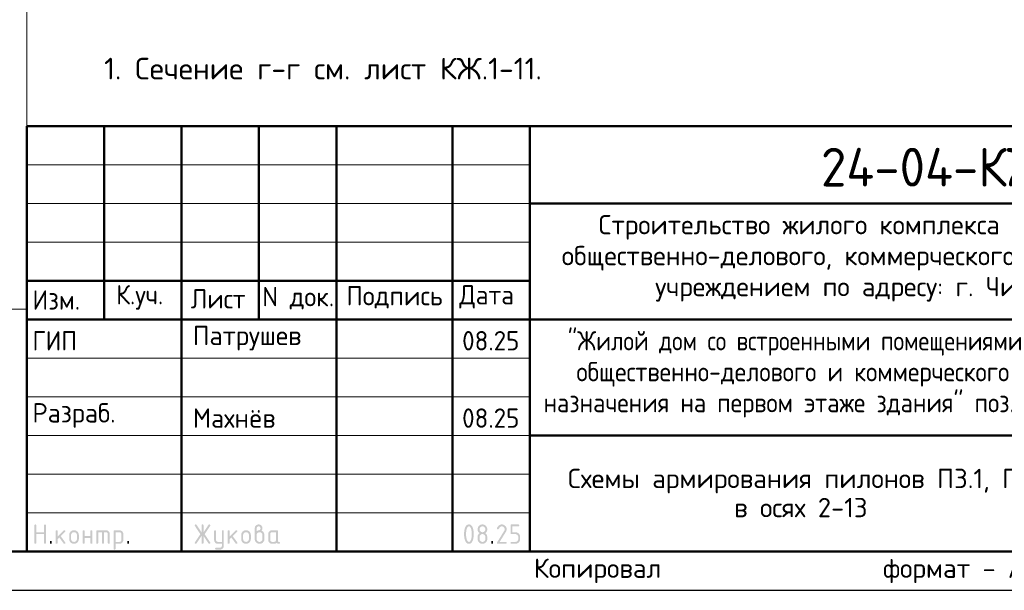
# Model space of a CAD drawing. Header units: millimetres. Extents: x 0 to 42000, y 0 to 29700.
# Tile 12 of 30: x 22909 to 35629, y 0 to 7376. Entities that reach past the tile are written whole.
import ezdxf

# ---------------------------------------------------------------- set-up
doc = ezdxf.new("R2010")
doc.units = ezdxf.units.MM
doc.layers.add('Standard', color=7, linetype='Continuous', lineweight=25)
doc.styles.add('ISOCPEUR', font='txt')

msp = doc.modelspace()

# ---------------------------------------------------------------- hatches: boundary and pattern name
at = {"layer": 'Standard', "linetype": 'Continuous', "lineweight": 25, "transparency": 33554687}
for points in [[(23099, 614), (23099, 839), (23099, 840), (23099, 842), (23099, 843), (23100, 844), (23100, 845), (23101, 846), (23101, 847), (23102, 848), (23103, 849), (23104, 850), (23105, 850), (23106, 851), (23107, 851), (23109, 851), (23110, 851), (23112, 851), (23113, 851), (23115, 851), (23116, 851), (23117, 851), (23118, 850), (23119, 850), (23120, 849), (23121, 848), (23122, 847), (23122, 846), (23123, 845), (23123, 844), (23124, 843), (23124, 842), (23124, 840), (23124, 839), (23124, 751), (23224, 751), (23224, 839), (23224, 840), (23224, 842), (23224, 843), (23225, 844), (23225, 845), (23226, 846), (23226, 847), (23227, 848), (23228, 849), (23229, 850), (23230, 850), (23231, 851), (23232, 851), (23233, 851), (23235, 851), (23236, 851), (23238, 851), (23239, 851), (23241, 851), (23242, 851), (23243, 850), (23244, 850), (23245, 849), (23246, 848), (23247, 847), (23247, 846), (23248, 845), (23248, 844), (23249, 843), (23249, 842), (23249, 840), (23249, 839), (23249, 614), (23249, 612), (23249, 611), (23249, 609), (23248, 608), (23248, 607), (23247, 606), (23247, 605), (23246, 604), (23245, 604), (23244, 603), (23243, 602), (23242, 602), (23241, 602), (23239, 601), (23238, 601), (23236, 601), (23235, 601), (23233, 601), (23232, 602), (23231, 602), (23230, 602), (23229, 603), (23228, 604), (23227, 604), (23226, 605), (23226, 606), (23225, 607), (23225, 608), (23224, 609), (23224, 611), (23224, 612), (23224, 614), (23224, 726), (23124, 726), (23124, 614), (23124, 612), (23124, 611), (23124, 609), (23123, 608), (23123, 607), (23122, 606), (23122, 605), (23121, 604), (23120, 604), (23119, 603), (23118, 602), (23117, 602), (23116, 602), (23115, 601), (23113, 601), (23112, 601), (23110, 601), (23109, 601), (23107, 602), (23106, 602), (23105, 602), (23104, 603), (23103, 604), (23102, 604), (23101, 605), (23101, 606), (23100, 607), (23100, 608), (23099, 609), (23099, 611), (23099, 612)], [(23399, 694), (23478, 773), (23478, 773), (23479, 774), (23480, 775), (23482, 775), (23483, 776), (23484, 776), (23485, 776), (23486, 776), (23488, 776), (23489, 776), (23491, 776), (23492, 775), (23493, 775), (23494, 774), (23495, 774), (23496, 773), (23497, 772), (23497, 771), (23498, 770), (23498, 769), (23499, 768), (23499, 767), (23499, 765), (23499, 764), (23499, 762), (23499, 761), (23498, 760), (23498, 759), (23497, 758), (23497, 757), (23496, 756), (23495, 755), (23440, 700), (23496, 621), (23498, 619), (23498, 617), (23499, 616), (23499, 614), (23499, 612), (23499, 611), (23499, 609), (23498, 608), (23498, 607), (23497, 606), (23497, 605), (23496, 604), (23495, 604), (23494, 603), (23493, 602), (23492, 602), (23491, 602), (23489, 601), (23488, 601), (23486, 601), (23485, 601), (23483, 602), (23482, 602), (23480, 603), (23479, 603), (23478, 604), (23477, 605), (23476, 607), (23422, 682), (23399, 659), (23399, 614), (23399, 612), (23399, 611), (23399, 609), (23398, 608), (23398, 607), (23397, 606), (23397, 605), (23396, 604), (23395, 604), (23394, 603), (23393, 602), (23392, 602), (23391, 602), (23389, 601), (23388, 601), (23386, 601), (23385, 601), (23383, 601), (23382, 602), (23381, 602), (23380, 602), (23379, 603), (23378, 604), (23377, 604), (23376, 605), (23376, 606), (23375, 607), (23375, 608), (23374, 609), (23374, 611), (23374, 612), (23374, 614), (23374, 764), (23374, 765), (23374, 767), (23374, 768), (23375, 769), (23375, 770), (23376, 771), (23376, 772), (23377, 773), (23378, 774), (23379, 774), (23380, 775), (23381, 775), (23382, 776), (23383, 776), (23385, 776), (23386, 776), (23388, 776), (23389, 776), (23391, 776), (23392, 775), (23393, 775), (23394, 774), (23395, 774), (23396, 773), (23397, 772), (23397, 771), (23398, 770), (23398, 769), (23399, 768), (23399, 767), (23399, 765), (23399, 764)], [(23749, 676), (23749, 614), (23749, 612), (23748, 611), (23748, 609), (23748, 608), (23747, 607), (23747, 606), (23746, 605), (23746, 604), (23745, 604), (23744, 603), (23743, 602), (23742, 602), (23740, 602), (23739, 601), (23738, 601), (23736, 601), (23735, 601), (23733, 601), (23732, 602), (23731, 602), (23729, 602), (23729, 603), (23728, 604), (23727, 604), (23726, 605), (23725, 606), (23725, 607), (23724, 608), (23724, 609), (23724, 611), (23724, 612), (23724, 614), (23724, 764), (23724, 765), (23724, 767), (23724, 768), (23724, 769), (23725, 770), (23725, 771), (23726, 772), (23727, 773), (23728, 774), (23729, 774), (23729, 775), (23731, 775), (23732, 776), (23733, 776), (23735, 776), (23736, 776), (23738, 776), (23739, 776), (23740, 776), (23742, 775), (23743, 775), (23744, 774), (23745, 774), (23746, 773), (23746, 772), (23747, 771), (23747, 770), (23748, 769), (23748, 768), (23748, 767), (23749, 765), (23749, 764), (23749, 701), (23823, 701), (23823, 764), (23823, 765), (23824, 767), (23824, 768), (23824, 769), (23825, 770), (23825, 771), (23826, 772), (23826, 773), (23827, 774), (23828, 774), (23829, 775), (23830, 775), (23832, 776), (23833, 776), (23834, 776), (23836, 776), (23837, 776), (23839, 776), (23840, 776), (23841, 775), (23843, 775), (23843, 774), (23844, 774), (23845, 773), (23846, 772), (23847, 771), (23847, 770), (23848, 769), (23848, 768), (23848, 767), (23848, 765), (23848, 764), (23848, 614), (23848, 612), (23848, 611), (23848, 609), (23848, 608), (23847, 607), (23847, 606), (23846, 605), (23845, 604), (23844, 604), (23843, 603), (23843, 602), (23841, 602), (23840, 602), (23839, 601), (23837, 601), (23836, 601), (23834, 601), (23833, 601), (23832, 602), (23830, 602), (23829, 602), (23828, 603), (23827, 604), (23826, 604), (23826, 605), (23825, 606), (23825, 607), (23824, 608), (23824, 609), (23824, 611), (23823, 612), (23823, 614), (23823, 676)], [(23911, 776), (24023, 776), (24026, 776), (24028, 776), (24031, 776), (24033, 775), (24036, 775), (24038, 774), (24040, 773), (24043, 773), (24045, 772), (24047, 770), (24049, 769), (24051, 768), (24053, 767), (24055, 765), (24057, 763), (24059, 762), (24061, 760), (24062, 758), (24064, 756), (24065, 754), (24067, 752), (24068, 750), (24069, 748), (24070, 745), (24071, 743), (24071, 741), (24072, 739), (24072, 736), (24073, 734), (24073, 731), (24073, 729), (24073, 726), (24073, 614), (24073, 612), (24073, 611), (24073, 609), (24073, 608), (24072, 607), (24072, 606), (24071, 605), (24070, 604), (24069, 604), (24068, 603), (24067, 602), (24066, 602), (24065, 602), (24064, 601), (24062, 601), (24061, 601), (24059, 601), (24058, 601), (24057, 602), (24055, 602), (24054, 602), (24053, 603), (24052, 604), (24051, 604), (24051, 605), (24050, 606), (24049, 607), (24049, 608), (24049, 609), (24048, 611), (24048, 612), (24048, 614), (24048, 726), (24048, 729), (24048, 731), (24047, 734), (24046, 736), (24046, 738), (24044, 740), (24043, 742), (24041, 744), (24039, 746), (24037, 747), (24035, 748), (24033, 749), (24031, 750), (24028, 751), (24026, 751), (24023, 751), (23998, 751), (23998, 614), (23998, 612), (23998, 611), (23998, 609), (23998, 608), (23997, 607), (23997, 606), (23996, 605), (23995, 604), (23995, 604), (23994, 603), (23993, 602), (23991, 602), (23990, 602), (23989, 601), (23987, 601), (23986, 601), (23984, 601), (23983, 601), (23982, 602), (23980, 602), (23979, 602), (23978, 603), (23977, 604), (23977, 604), (23976, 605), (23975, 606), (23975, 607), (23974, 608), (23974, 609), (23974, 611), (23973, 612), (23973, 614), (23973, 751), (23924, 751), (23924, 614), (23924, 612), (23923, 611), (23923, 609), (23923, 608), (23922, 607), (23922, 606), (23921, 605), (23920, 604), (23920, 604), (23919, 603), (23918, 602), (23916, 602), (23915, 602), (23914, 601), (23913, 601), (23911, 601), (23909, 601), (23908, 601), (23907, 602), (23906, 602), (23904, 602), (23903, 603), (23902, 604), (23902, 604), (23901, 605), (23900, 606), (23900, 607), (23899, 608), (23899, 609), (23899, 611), (23898, 612), (23898, 614), (23898, 764), (23898, 765), (23899, 767), (23899, 768), (23899, 769), (23900, 770), (23900, 771), (23901, 772), (23902, 773), (23902, 774), (23903, 774), (23904, 775), (23906, 775), (23907, 776), (23908, 776), (23909, 776)], [(25259, 704), (25194, 607), (25193, 605), (25192, 604), (25191, 603), (25190, 603), (25188, 602), (25187, 602), (25185, 601), (25183, 601), (25182, 601), (25180, 601), (25179, 602), (25178, 602), (25177, 603), (25176, 603), (25175, 604), (25174, 605), (25173, 605), (25173, 606), (25172, 607), (25172, 609), (25171, 610), (25171, 611), (25171, 613), (25171, 614), (25171, 616), (25172, 618), (25172, 619), (25173, 621), (25243, 726), (25173, 832), (25172, 833), (25172, 835), (25171, 837), (25171, 838), (25171, 840), (25171, 841), (25171, 843), (25172, 844), (25172, 845), (25173, 846), (25173, 847), (25174, 848), (25175, 849), (25176, 849), (25177, 850), (25178, 850), (25179, 851), (25181, 851), (25182, 851), (25184, 851), (25185, 851), (25187, 851), (25188, 851), (25189, 850), (25191, 849), (25192, 848), (25193, 847), (25194, 846), (25259, 749), (25259, 839), (25259, 840), (25259, 842), (25259, 843), (25259, 844), (25260, 845), (25260, 846), (25261, 847), (25262, 848), (25262, 849), (25263, 850), (25264, 850), (25266, 851), (25267, 851), (25268, 851), (25269, 851), (25271, 851), (25273, 851), (25274, 851), (25275, 851), (25277, 851), (25278, 850), (25279, 850), (25280, 849), (25280, 848), (25281, 847), (25282, 846), (25282, 845), (25283, 844), (25283, 843), (25283, 842), (25284, 840), (25284, 839), (25284, 749), (25348, 846), (25349, 847), (25350, 848), (25351, 849), (25353, 850), (25354, 851), (25356, 851), (25357, 851), (25359, 851), (25360, 851), (25361, 851), (25362, 851), (25363, 850), (25365, 850), (25366, 849), (25367, 848), (25367, 847), (25368, 847), (25369, 846), (25370, 845), (25370, 843), (25371, 842), (25371, 841), (25371, 840), (25371, 839), (25371, 837), (25371, 835), (25370, 833), (25369, 832), (25299, 726), (25369, 621), (25370, 619), (25371, 617), (25371, 616), (25371, 614), (25371, 613), (25371, 611), (25371, 610), (25370, 609), (25370, 608), (25369, 607), (25368, 606), (25368, 605), (25367, 604), (25366, 603), (25365, 603), (25364, 602), (25363, 602), (25361, 602), (25360, 601), (25359, 601), (25357, 601), (25356, 602), (25354, 602), (25353, 603), (25351, 603), (25350, 604), (25349, 605), (25348, 607), (25284, 704), (25284, 614), (25284, 612), (25283, 611), (25283, 609), (25283, 608), (25282, 607), (25282, 606), (25281, 605), (25280, 604), (25280, 604), (25279, 603), (25278, 602), (25277, 602), (25275, 602), (25274, 601), (25273, 601), (25271, 601), (25269, 601), (25268, 601), (25267, 602), (25266, 602), (25264, 602), (25263, 603), (25262, 604), (25262, 604), (25261, 605), (25260, 606), (25260, 607), (25259, 608), (25259, 609), (25259, 611), (25259, 612), (25259, 614)], [(25521, 576), (25521, 601), (25471, 601), (25468, 601), (25466, 602), (25463, 602), (25461, 602), (25458, 603), (25456, 603), (25454, 604), (25452, 605), (25449, 606), (25447, 607), (25445, 608), (25443, 609), (25441, 611), (25439, 612), (25437, 614), (25436, 616), (25434, 618), (25432, 620), (25431, 622), (25429, 624), (25428, 626), (25427, 628), (25426, 630), (25425, 632), (25424, 634), (25423, 637), (25422, 639), (25422, 641), (25422, 644), (25421, 646), (25421, 649), (25421, 651), (25421, 764), (25421, 765), (25421, 767), (25421, 768), (25422, 769), (25422, 770), (25423, 771), (25423, 772), (25424, 773), (25425, 774), (25426, 774), (25427, 775), (25428, 775), (25429, 776), (25431, 776), (25432, 776), (25434, 776), (25435, 776), (25437, 776), (25438, 776), (25439, 775), (25440, 775), (25441, 774), (25442, 774), (25443, 773), (25444, 772), (25444, 771), (25445, 770), (25445, 769), (25446, 768), (25446, 767), (25446, 765), (25446, 764), (25446, 651), (25446, 649), (25447, 646), (25447, 644), (25448, 642), (25449, 640), (25450, 638), (25452, 636), (25454, 634), (25455, 632), (25457, 630), (25459, 629), (25462, 628), (25464, 627), (25466, 627), (25468, 626), (25471, 626), (25521, 626), (25521, 764), (25521, 765), (25521, 767), (25521, 768), (25522, 769), (25522, 770), (25523, 771), (25523, 772), (25524, 773), (25525, 774), (25526, 774), (25527, 775), (25528, 775), (25529, 776), (25530, 776), (25532, 776), (25533, 776), (25535, 776), (25536, 776), (25538, 776), (25539, 775), (25540, 775), (25541, 774), (25542, 774), (25543, 773), (25544, 772), (25544, 771), (25545, 770), (25545, 769), (25545, 768), (25546, 767), (25546, 765), (25546, 764), (25546, 576), (25546, 574), (25546, 571), (25545, 569), (25545, 566), (25545, 564), (25544, 562), (25543, 559), (25542, 557), (25541, 555), (25540, 553), (25539, 551), (25538, 549), (25537, 547), (25535, 545), (25533, 543), (25532, 541), (25530, 539), (25528, 538), (25526, 536), (25524, 535), (25522, 533), (25520, 532), (25518, 531), (25516, 530), (25514, 529), (25511, 528), (25509, 528), (25507, 527), (25504, 527), (25502, 527), (25499, 526), (25497, 526), (25446, 526), (25445, 526), (25443, 527), (25442, 527), (25441, 527), (25440, 528), (25439, 528), (25438, 529), (25437, 529), (25436, 530), (25435, 531), (25435, 532), (25434, 533), (25434, 535), (25434, 536), (25434, 537), (25434, 539), (25434, 540), (25434, 541), (25434, 542), (25435, 544), (25435, 545), (25436, 546), (25436, 547), (25437, 548), (25438, 549), (25439, 549), (25440, 550), (25442, 550), (25443, 551), (25444, 551), (25445, 551), (25446, 551), (25496, 551), (25499, 551), (25501, 552), (25503, 552), (25506, 553), (25508, 554), (25510, 555), (25512, 557), (25514, 558), (25515, 560), (25517, 562), (25518, 564), (25519, 566), (25520, 568), (25520, 571), (25521, 573)], [(25621, 694), (25700, 773), (25700, 773), (25701, 774), (25702, 775), (25704, 775), (25705, 776), (25706, 776), (25707, 776), (25708, 776), (25710, 776), (25711, 776), (25713, 776), (25714, 775), (25715, 775), (25716, 774), (25717, 774), (25718, 773), (25719, 772), (25719, 771), (25720, 770), (25720, 769), (25721, 768), (25721, 767), (25721, 765), (25721, 764), (25721, 762), (25721, 761), (25721, 760), (25720, 759), (25720, 758), (25719, 757), (25718, 756), (25717, 755), (25662, 700), (25719, 621), (25720, 619), (25720, 617), (25721, 616), (25721, 614), (25721, 612), (25721, 611), (25721, 609), (25720, 608), (25720, 607), (25719, 606), (25719, 605), (25718, 604), (25717, 604), (25716, 603), (25715, 602), (25714, 602), (25713, 602), (25711, 601), (25710, 601), (25708, 601), (25707, 601), (25705, 602), (25704, 602), (25703, 603), (25701, 603), (25700, 604), (25699, 605), (25698, 607), (25644, 682), (25621, 659), (25621, 614), (25621, 612), (25621, 611), (25621, 609), (25620, 608), (25620, 607), (25619, 606), (25619, 605), (25618, 604), (25617, 604), (25616, 603), (25615, 602), (25614, 602), (25613, 602), (25611, 601), (25610, 601), (25608, 601), (25607, 601), (25606, 601), (25604, 602), (25603, 602), (25602, 602), (25601, 603), (25600, 604), (25599, 604), (25598, 605), (25598, 606), (25597, 607), (25597, 608), (25596, 609), (25596, 611), (25596, 612), (25596, 614), (25596, 764), (25596, 765), (25596, 767), (25596, 768), (25597, 769), (25597, 770), (25598, 771), (25598, 772), (25599, 773), (25600, 774), (25601, 774), (25602, 775), (25603, 775), (25604, 776), (25606, 776), (25607, 776), (25608, 776), (25610, 776), (25611, 776), (25613, 776), (25614, 775), (25615, 775), (25616, 774), (25617, 774), (25618, 773), (25619, 772), (25619, 771), (25620, 770), (25620, 769), (25621, 768), (25621, 767), (25621, 765), (25621, 764)], [(29137, 851), (29140, 851), (29144, 851), (29147, 851), (29150, 850), (29153, 850), (29156, 849), (29158, 848), (29161, 847), (29164, 846), (29167, 844), (29169, 843), (29172, 841), (29174, 839), (29177, 837), (29179, 835), (29181, 833), (29184, 831), (29186, 828), (29188, 826), (29189, 823), (29191, 821), (29193, 818), (29194, 816), (29195, 813), (29196, 810), (29197, 807), (29198, 804), (29198, 801), (29199, 798), (29199, 795), (29200, 792), (29200, 789), (29200, 784), (29199, 780), (29198, 775), (29197, 771), (29195, 766), (29193, 762), (29191, 757), (29188, 753), (29110, 626), (29187, 626), (29189, 626), (29190, 626), (29191, 626), (29193, 626), (29194, 625), (29195, 625), (29196, 624), (29197, 623), (29197, 622), (29198, 621), (29198, 620), (29199, 619), (29199, 618), (29199, 617), (29200, 615), (29200, 614), (29200, 612), (29199, 611), (29199, 610), (29199, 608), (29198, 607), (29198, 606), (29197, 605), (29197, 604), (29196, 604), (29195, 603), (29194, 602), (29193, 602), (29191, 602), (29190, 601), (29189, 601), (29187, 601), (29087, 601), (29086, 601), (29084, 601), (29083, 602), (29082, 602), (29081, 602), (29080, 603), (29079, 604), (29078, 604), (29077, 605), (29076, 606), (29076, 607), (29075, 608), (29075, 609), (29075, 611), (29075, 612), (29075, 614), (29075, 616), (29075, 617), (29076, 619), (29077, 621), (29168, 768), (29170, 771), (29171, 773), (29172, 776), (29173, 778), (29174, 781), (29174, 783), (29175, 786), (29175, 789), (29175, 793), (29174, 796), (29173, 800), (29172, 803), (29171, 806), (29168, 809), (29166, 813), (29164, 815), (29161, 818), (29158, 820), (29155, 822), (29152, 823), (29148, 825), (29145, 826), (29141, 826), (29137, 826), (29135, 826), (29132, 826), (29129, 825), (29127, 824), (29124, 823), (29122, 822), (29119, 820), (29117, 818), (29114, 816), (29112, 814), (29110, 812), (29107, 809), (29105, 806), (29103, 802), (29100, 799), (29098, 795), (29097, 793), (29096, 792), (29095, 791), (29094, 790), (29092, 790), (29091, 789), (29089, 789), (29087, 789), (29086, 789), (29084, 789), (29083, 789), (29082, 790), (29081, 790), (29080, 791), (29079, 791), (29078, 792), (29077, 793), (29076, 794), (29076, 795), (29075, 796), (29075, 797), (29075, 798), (29075, 800), (29075, 801), (29075, 803), (29075, 804), (29075, 805), (29076, 806), (29079, 812), (29082, 817), (29085, 822), (29088, 826), (29092, 830), (29095, 834), (29099, 837), (29103, 840), (29107, 843), (29111, 845), (29115, 847), (29119, 848), (29123, 850), (29128, 851), (29132, 851)], [(29250, 739), (29250, 839), (29250, 840), (29250, 842), (29250, 843), (29250, 844), (29251, 845), (29251, 846), (29252, 847), (29253, 848), (29253, 849), (29254, 850), (29255, 850), (29257, 851), (29258, 851), (29259, 851), (29261, 851), (29262, 851), (29349, 851), (29351, 851), (29352, 851), (29354, 851), (29355, 851), (29356, 850), (29357, 850), (29358, 849), (29359, 848), (29359, 847), (29360, 846), (29361, 845), (29361, 844), (29361, 843), (29362, 842), (29362, 840), (29362, 839), (29362, 837), (29362, 836), (29361, 834), (29361, 833), (29361, 832), (29360, 831), (29359, 830), (29359, 829), (29358, 829), (29357, 828), (29356, 827), (29355, 827), (29354, 827), (29352, 826), (29351, 826), (29349, 826), (29275, 826), (29275, 751), (29312, 751), (29315, 751), (29318, 751), (29322, 751), (29324, 750), (29327, 750), (29330, 749), (29333, 748), (29336, 747), (29339, 746), (29341, 744), (29344, 743), (29347, 741), (29349, 739), (29351, 737), (29354, 735), (29356, 733), (29358, 731), (29360, 728), (29362, 726), (29364, 723), (29366, 721), (29367, 718), (29369, 715), (29370, 713), (29371, 710), (29372, 707), (29373, 704), (29373, 701), (29374, 698), (29374, 695), (29374, 692), (29374, 689), (29374, 664), (29374, 661), (29374, 657), (29374, 654), (29373, 651), (29373, 648), (29372, 645), (29371, 643), (29370, 640), (29369, 637), (29367, 634), (29366, 632), (29364, 629), (29362, 627), (29360, 624), (29358, 622), (29356, 620), (29354, 617), (29351, 615), (29349, 613), (29346, 612), (29344, 610), (29341, 608), (29339, 607), (29336, 606), (29333, 605), (29330, 604), (29327, 603), (29324, 602), (29321, 602), (29318, 602), (29315, 601), (29312, 601), (29262, 601), (29261, 601), (29259, 601), (29258, 602), (29257, 602), (29255, 602), (29254, 603), (29253, 604), (29253, 604), (29252, 605), (29251, 606), (29251, 607), (29250, 608), (29250, 610), (29250, 611), (29250, 612), (29250, 614), (29250, 615), (29250, 617), (29250, 618), (29250, 619), (29251, 620), (29251, 621), (29252, 622), (29253, 623), (29253, 624), (29254, 625), (29255, 625), (29257, 626), (29258, 626), (29259, 626), (29261, 626), (29262, 626), (29312, 626), (29316, 626), (29319, 627), (29323, 628), (29326, 629), (29330, 630), (29333, 632), (29336, 634), (29338, 637), (29341, 640), (29343, 643), (29345, 646), (29347, 649), (29348, 653), (29349, 656), (29349, 660), (29349, 664), (29349, 689), (29349, 693), (29349, 696), (29348, 700), (29347, 703), (29345, 707), (29343, 710), (29341, 713), (29338, 715), (29336, 718), (29333, 720), (29330, 722), (29326, 724), (29323, 725), (29319, 726), (29316, 726), (29312, 726), (29262, 726), (29261, 726), (29259, 726), (29258, 727), (29257, 727), (29255, 727), (29254, 728), (29253, 729), (29253, 729), (29252, 730), (29251, 731), (29251, 732), (29250, 733), (29250, 734), (29250, 736), (29250, 737)], [(23299, 626), (23299, 628), (23299, 629), (23299, 631), (23300, 632), (23300, 633), (23301, 634), (23301, 635), (23302, 636), (23303, 637), (23304, 637), (23305, 638), (23306, 638), (23307, 638), (23309, 639), (23310, 639), (23312, 639), (23313, 639), (23314, 639), (23316, 638), (23317, 638), (23318, 638), (23319, 637), (23320, 637), (23321, 636), (23322, 635), (23322, 634), (23323, 633), (23323, 632), (23324, 631), (23324, 629), (23324, 628), (23324, 626), (23324, 614), (23324, 612), (23324, 611), (23324, 610), (23323, 608), (23323, 607), (23322, 606), (23322, 605), (23321, 604), (23320, 604), (23319, 603), (23318, 602), (23317, 602), (23316, 602), (23314, 601), (23313, 601), (23312, 601), (23310, 601), (23309, 601), (23307, 602), (23306, 602), (23305, 602), (23304, 603), (23303, 604), (23302, 604), (23301, 605), (23301, 606), (23300, 607), (23300, 608), (23299, 610), (23299, 611), (23299, 612), (23299, 614)], [(24298, 626), (24298, 628), (24298, 629), (24299, 631), (24299, 632), (24299, 633), (24300, 634), (24301, 635), (24301, 636), (24302, 637), (24303, 637), (24304, 638), (24305, 638), (24307, 638), (24308, 639), (24309, 639), (24311, 639), (24312, 639), (24314, 639), (24315, 638), (24316, 638), (24317, 638), (24318, 637), (24319, 637), (24320, 636), (24321, 635), (24322, 634), (24322, 633), (24323, 632), (24323, 631), (24323, 629), (24323, 628), (24323, 626), (24323, 614), (24323, 612), (24323, 611), (24323, 610), (24323, 608), (24322, 607), (24322, 606), (24321, 605), (24320, 604), (24319, 604), (24318, 603), (24317, 602), (24316, 602), (24315, 602), (24314, 601), (24312, 601), (24311, 601), (24309, 601), (24308, 601), (24307, 602), (24305, 602), (24304, 602), (24303, 603), (24302, 604), (24301, 604), (24301, 605), (24300, 606), (24299, 607), (24299, 608), (24299, 610), (24298, 611), (24298, 612), (24298, 614)], [(29000, 626), (29000, 628), (29000, 629), (29000, 631), (29001, 632), (29001, 633), (29002, 634), (29002, 635), (29003, 636), (29004, 637), (29005, 637), (29006, 638), (29007, 638), (29008, 638), (29009, 639), (29011, 639), (29012, 639), (29014, 639), (29015, 639), (29017, 638), (29018, 638), (29019, 638), (29020, 637), (29021, 637), (29022, 636), (29023, 635), (29023, 634), (29024, 633), (29024, 632), (29024, 631), (29025, 629), (29025, 628), (29025, 626), (29025, 614), (29025, 612), (29025, 611), (29024, 610), (29024, 608), (29024, 607), (29023, 606), (29023, 605), (29022, 604), (29021, 604), (29020, 603), (29019, 602), (29018, 602), (29017, 602), (29015, 601), (29014, 601), (29012, 601), (29011, 601), (29009, 601), (29008, 602), (29007, 602), (29006, 602), (29005, 603), (29004, 604), (29003, 604), (29002, 605), (29002, 606), (29001, 607), (29001, 608), (29000, 610), (29000, 611), (29000, 612), (29000, 614)]]:
    msp.add_hatch(color=7, dxfattribs=at).paths.add_polyline_path(points, flags=16)
h = msp.add_hatch(color=7, dxfattribs=at)
h.paths.add_polyline_path([(23549, 664), (23549, 714), (23549, 717), (23549, 720), (23549, 723), (23550, 726), (23550, 729), (23551, 732), (23552, 735), (23553, 738), (23554, 740), (23556, 743), (23557, 746), (23559, 748), (23561, 751), (23563, 753), (23565, 756), (23567, 758), (23569, 760), (23572, 762), (23574, 764), (23577, 766), (23579, 768), (23582, 769), (23584, 770), (23587, 772), (23590, 773), (23593, 774), (23596, 774), (23599, 775), (23602, 776), (23605, 776), (23608, 776), (23611, 776), (23614, 776), (23618, 776), (23621, 776), (23624, 775), (23627, 774), (23630, 774), (23633, 773), (23635, 772), (23638, 770), (23641, 769), (23643, 768), (23646, 766), (23648, 764), (23651, 762), (23653, 760), (23655, 758), (23658, 756), (23660, 753), (23662, 751), (23663, 749), (23665, 746), (23666, 743), (23668, 741), (23669, 738), (23670, 735), (23671, 732), (23672, 729), (23672, 726), (23673, 723), (23673, 720), (23674, 717), (23674, 714), (23674, 664), (23674, 660), (23673, 657), (23673, 654), (23672, 651), (23672, 648), (23671, 645), (23670, 642), (23669, 640), (23668, 637), (23666, 634), (23665, 632), (23663, 629), (23662, 627), (23660, 624), (23658, 622), (23655, 620), (23653, 617), (23651, 615), (23648, 613), (23646, 612), (23643, 610), (23641, 608), (23638, 607), (23635, 606), (23632, 605), (23629, 604), (23627, 603), (23624, 602), (23621, 602), (23617, 602), (23614, 601), (23611, 601), (23608, 601), (23605, 602), (23602, 602), (23599, 602), (23596, 603), (23593, 604), (23590, 605), (23587, 606), (23584, 607), (23582, 608), (23579, 610), (23577, 612), (23574, 613), (23572, 615), (23569, 617), (23567, 620), (23565, 622), (23563, 624), (23561, 627), (23559, 629), (23557, 632), (23556, 634), (23554, 637), (23553, 640), (23552, 642), (23551, 645), (23550, 648), (23550, 651), (23549, 654), (23549, 657), (23549, 660)], flags=16)
h.paths.add_polyline_path([(23648, 664), (23648, 714), (23648, 718), (23648, 721), (23647, 725), (23646, 728), (23644, 732), (23642, 735), (23640, 738), (23638, 740), (23635, 743), (23632, 745), (23629, 747), (23625, 749), (23622, 750), (23619, 751), (23615, 751), (23611, 751), (23607, 751), (23604, 751), (23600, 750), (23597, 749), (23594, 747), (23590, 745), (23587, 743), (23585, 740), (23582, 738), (23580, 735), (23578, 732), (23577, 728), (23575, 725), (23574, 721), (23574, 718), (23574, 714), (23574, 664), (23574, 660), (23574, 656), (23575, 653), (23577, 649), (23578, 646), (23580, 643), (23582, 640), (23585, 637), (23587, 634), (23590, 632), (23593, 630), (23597, 629), (23600, 628), (23604, 627), (23607, 626), (23611, 626), (23615, 626), (23619, 627), (23622, 628), (23625, 629), (23629, 630), (23632, 633), (23635, 635), (23638, 637), (23640, 640), (23642, 643), (23644, 646), (23646, 649), (23647, 653), (23648, 656), (23648, 660)])
h = msp.add_hatch(color=7, dxfattribs=at)
h.paths.add_polyline_path([(24123, 764), (24123, 765), (24124, 767), (24124, 768), (24124, 769), (24125, 770), (24125, 771), (24126, 772), (24127, 773), (24127, 774), (24128, 774), (24129, 775), (24130, 775), (24132, 776), (24133, 776), (24134, 776), (24136, 776), (24198, 776), (24201, 776), (24203, 776), (24206, 776), (24208, 775), (24211, 775), (24213, 774), (24215, 773), (24218, 773), (24220, 772), (24222, 770), (24224, 769), (24226, 768), (24228, 767), (24230, 765), (24232, 763), (24234, 762), (24236, 760), (24237, 758), (24239, 756), (24240, 754), (24241, 752), (24243, 750), (24244, 748), (24245, 746), (24245, 743), (24246, 741), (24247, 739), (24247, 736), (24248, 734), (24248, 731), (24248, 729), (24248, 726), (24248, 651), (24248, 649), (24248, 646), (24248, 644), (24247, 641), (24247, 639), (24246, 637), (24245, 634), (24245, 632), (24244, 630), (24243, 628), (24241, 626), (24240, 624), (24239, 622), (24237, 620), (24236, 618), (24234, 616), (24232, 614), (24230, 612), (24228, 611), (24226, 609), (24224, 608), (24222, 607), (24220, 606), (24218, 605), (24215, 604), (24213, 603), (24211, 603), (24208, 602), (24206, 602), (24203, 602), (24201, 601), (24198, 601), (24148, 601), (24148, 539), (24148, 537), (24148, 536), (24148, 535), (24148, 533), (24147, 532), (24147, 531), (24146, 530), (24145, 529), (24145, 529), (24144, 528), (24143, 528), (24141, 527), (24140, 527), (24139, 527), (24138, 526), (24136, 526), (24134, 526), (24133, 527), (24132, 527), (24130, 527), (24129, 528), (24128, 528), (24127, 529), (24127, 529), (24126, 530), (24125, 531), (24125, 532), (24124, 533), (24124, 535), (24124, 536), (24123, 537), (24123, 539)], flags=16)
h.paths.add_polyline_path([(24148, 751), (24148, 626), (24198, 626), (24201, 626), (24203, 627), (24206, 627), (24208, 628), (24210, 629), (24212, 630), (24214, 632), (24216, 634), (24218, 635), (24219, 637), (24220, 639), (24221, 642), (24222, 644), (24223, 646), (24223, 649), (24223, 651), (24223, 726), (24223, 729), (24223, 731), (24222, 734), (24221, 736), (24220, 738), (24219, 740), (24218, 742), (24216, 744), (24214, 746), (24212, 747), (24210, 748), (24208, 749), (24206, 750), (24203, 751), (24201, 751), (24198, 751)])
h = msp.add_hatch(color=7, dxfattribs=at)
h.paths.add_polyline_path([(25771, 664), (25771, 714), (25771, 717), (25771, 720), (25771, 723), (25772, 726), (25773, 729), (25773, 732), (25774, 735), (25775, 738), (25777, 740), (25778, 743), (25779, 746), (25781, 748), (25783, 751), (25785, 753), (25787, 756), (25789, 758), (25791, 760), (25794, 762), (25796, 764), (25799, 766), (25801, 768), (25804, 769), (25806, 770), (25809, 772), (25812, 773), (25815, 774), (25818, 774), (25821, 775), (25824, 776), (25827, 776), (25830, 776), (25833, 776), (25836, 776), (25840, 776), (25843, 776), (25846, 775), (25849, 774), (25852, 774), (25855, 773), (25857, 772), (25860, 770), (25863, 769), (25865, 768), (25868, 766), (25871, 764), (25873, 762), (25875, 760), (25878, 758), (25880, 756), (25882, 753), (25884, 751), (25885, 749), (25887, 746), (25889, 743), (25890, 741), (25891, 738), (25892, 735), (25893, 732), (25894, 729), (25894, 726), (25895, 723), (25895, 720), (25896, 717), (25896, 714), (25896, 664), (25896, 660), (25895, 657), (25895, 654), (25894, 651), (25894, 648), (25893, 645), (25892, 642), (25891, 640), (25890, 637), (25888, 634), (25887, 632), (25885, 629), (25884, 627), (25882, 624), (25880, 622), (25877, 620), (25875, 617), (25873, 615), (25870, 613), (25868, 612), (25865, 610), (25863, 608), (25860, 607), (25857, 606), (25854, 605), (25852, 604), (25849, 603), (25846, 602), (25843, 602), (25840, 602), (25836, 601), (25833, 601), (25830, 601), (25827, 602), (25824, 602), (25821, 602), (25818, 603), (25815, 604), (25812, 605), (25809, 606), (25806, 607), (25804, 608), (25801, 610), (25799, 612), (25796, 613), (25794, 615), (25791, 617), (25789, 620), (25787, 622), (25785, 624), (25783, 627), (25781, 629), (25779, 632), (25778, 634), (25777, 637), (25775, 640), (25774, 642), (25773, 645), (25773, 648), (25772, 651), (25771, 654), (25771, 657), (25771, 660)], flags=16)
h.paths.add_polyline_path([(25871, 664), (25871, 714), (25871, 718), (25870, 721), (25869, 725), (25868, 728), (25866, 732), (25864, 735), (25862, 738), (25860, 740), (25857, 743), (25854, 745), (25851, 747), (25848, 749), (25844, 750), (25841, 751), (25837, 751), (25833, 751), (25829, 751), (25826, 751), (25822, 750), (25819, 749), (25816, 747), (25813, 745), (25810, 743), (25807, 740), (25804, 738), (25802, 735), (25800, 732), (25799, 728), (25797, 725), (25797, 721), (25796, 718), (25796, 714), (25796, 664), (25796, 660), (25797, 656), (25797, 653), (25799, 649), (25800, 646), (25802, 643), (25804, 640), (25807, 637), (25809, 634), (25812, 632), (25815, 630), (25819, 629), (25822, 628), (25826, 627), (25829, 626), (25833, 626), (25837, 626), (25841, 627), (25844, 628), (25848, 629), (25851, 630), (25854, 633), (25857, 635), (25860, 637), (25862, 640), (25864, 643), (25866, 646), (25868, 649), (25869, 653), (25870, 656), (25871, 660)])
h = msp.add_hatch(color=7, dxfattribs=at)
h.paths.add_polyline_path([(25971, 764), (25975, 767), (25979, 769), (25982, 772), (25986, 773), (25990, 775), (25993, 775), (25997, 776), (26000, 776), (26002, 776), (26004, 777), (26006, 777), (26007, 778), (26009, 779), (26011, 781), (26013, 783), (26014, 785), (26016, 787), (26017, 789), (26018, 791), (26019, 793), (26020, 795), (26020, 797), (26021, 799), (26021, 801), (26021, 804), (26020, 806), (26020, 809), (26019, 811), (26018, 813), (26017, 815), (26015, 817), (26014, 819), (26012, 821), (26010, 822), (26008, 824), (26005, 824), (26003, 825), (26001, 826), (25998, 826), (25996, 826), (25993, 826), (25991, 826), (25988, 825), (25986, 824), (25984, 823), (25982, 822), (25980, 821), (25978, 819), (25976, 817), (25975, 815), (25973, 813), (25973, 811), (25972, 809), (25971, 806), (25971, 804), (25971, 801)])
h.paths.add_polyline_path([(26033, 771), (26037, 769), (26041, 767), (26045, 765), (26048, 762), (26052, 759), (26055, 756), (26058, 752), (26060, 748), (26063, 744), (26065, 740), (26067, 736), (26068, 732), (26069, 727), (26070, 723), (26070, 718), (26070, 714), (26070, 664), (26070, 661), (26070, 657), (26070, 654), (26069, 651), (26069, 648), (26068, 645), (26067, 642), (26066, 640), (26065, 637), (26063, 634), (26062, 632), (26060, 629), (26058, 627), (26056, 624), (26054, 622), (26052, 619), (26050, 617), (26048, 615), (26045, 613), (26043, 612), (26040, 610), (26037, 608), (26035, 607), (26032, 606), (26029, 605), (26026, 604), (26024, 603), (26021, 602), (26018, 602), (26014, 602), (26011, 601), (26008, 601), (26005, 601), (26002, 602), (25999, 602), (25996, 602), (25993, 603), (25990, 604), (25987, 605), (25984, 606), (25981, 607), (25979, 608), (25976, 610), (25973, 612), (25971, 613), (25968, 615), (25966, 617), (25964, 620), (25962, 622), (25960, 624), (25958, 627), (25956, 629), (25954, 632), (25953, 634), (25951, 637), (25950, 640), (25949, 643), (25948, 645), (25947, 648), (25947, 651), (25946, 654), (25946, 657), (25946, 661), (25946, 664), (25946, 801), (25946, 804), (25946, 806), (25946, 809), (25947, 811), (25947, 814), (25948, 816), (25948, 818), (25949, 821), (25950, 823), (25951, 825), (25953, 827), (25954, 829), (25955, 831), (25957, 833), (25958, 835), (25960, 837), (25962, 839), (25964, 840), (25966, 842), (25968, 843), (25970, 845), (25972, 846), (25974, 847), (25976, 848), (25979, 849), (25981, 849), (25983, 850), (25986, 850), (25988, 851), (25990, 851), (25993, 851), (25996, 851), (25998, 851), (26001, 851), (26003, 851), (26006, 850), (26008, 850), (26010, 849), (26013, 849), (26015, 848), (26017, 847), (26019, 846), (26021, 844), (26023, 843), (26025, 842), (26027, 840), (26029, 839), (26031, 837), (26033, 835), (26034, 833), (26036, 831), (26037, 829), (26039, 827), (26040, 825), (26041, 823), (26042, 821), (26043, 818), (26043, 816), (26044, 814), (26045, 811), (26045, 809), (26045, 806), (26045, 804), (26045, 801), (26045, 797), (26045, 792), (26044, 788), (26042, 784), (26041, 781), (26038, 777), (26036, 774)], flags=16)
h.paths.add_polyline_path([(26045, 664), (26045, 714), (26045, 718), (26045, 721), (26044, 725), (26043, 728), (26041, 732), (26039, 735), (26037, 738), (26035, 740), (26032, 743), (26029, 745), (26026, 747), (26023, 749), (26019, 750), (26016, 751), (26012, 751), (26008, 751), (26004, 751), (26001, 751), (25997, 750), (25994, 749), (25990, 747), (25987, 745), (25984, 743), (25982, 740), (25979, 738), (25977, 735), (25975, 732), (25973, 728), (25972, 725), (25971, 721), (25971, 718), (25971, 714), (25971, 664), (25971, 660), (25971, 656), (25972, 653), (25973, 649), (25975, 646), (25977, 643), (25979, 640), (25982, 637), (25984, 634), (25987, 632), (25990, 630), (25994, 629), (25997, 628), (26001, 627), (26004, 626), (26008, 626), (26012, 626), (26016, 627), (26019, 628), (26023, 629), (26026, 630), (26029, 633), (26032, 635), (26035, 637), (26037, 640), (26039, 643), (26041, 646), (26043, 649), (26044, 653), (26045, 656), (26045, 660)])
h = msp.add_hatch(color=7, dxfattribs=at)
h.paths.add_polyline_path([(26220, 751), (26170, 751), (26168, 751), (26165, 751), (26163, 750), (26161, 749), (26159, 748), (26157, 747), (26155, 746), (26153, 744), (26151, 742), (26150, 740), (26148, 738), (26147, 736), (26147, 734), (26146, 731), (26146, 729), (26146, 726), (26146, 651), (26146, 649), (26146, 646), (26147, 644), (26147, 642), (26148, 640), (26150, 638), (26151, 636), (26153, 634), (26155, 632), (26157, 630), (26159, 629), (26161, 628), (26163, 627), (26166, 627), (26168, 626), (26170, 626), (26195, 626), (26198, 626), (26200, 627), (26203, 627), (26205, 628), (26207, 629), (26209, 630), (26211, 632), (26213, 634), (26215, 635), (26216, 637), (26218, 639), (26218, 642), (26219, 644), (26220, 646), (26220, 649), (26220, 651)])
h.paths.add_polyline_path([(26270, 614), (26270, 612), (26270, 611), (26270, 609), (26270, 608), (26269, 607), (26269, 606), (26268, 605), (26267, 604), (26266, 604), (26265, 603), (26264, 602), (26263, 602), (26262, 602), (26261, 601), (26259, 601), (26258, 601), (26253, 601), (26249, 602), (26246, 603), (26242, 605), (26238, 606), (26235, 609), (26232, 611), (26229, 615), (26226, 611), (26222, 609), (26218, 606), (26214, 605), (26210, 603), (26205, 602), (26200, 601), (26195, 601), (26170, 601), (26168, 601), (26165, 602), (26163, 602), (26160, 602), (26158, 603), (26156, 603), (26153, 604), (26151, 605), (26149, 606), (26147, 607), (26145, 608), (26143, 609), (26141, 611), (26139, 612), (26137, 614), (26135, 616), (26133, 618), (26132, 619), (26130, 621), (26129, 623), (26127, 625), (26126, 628), (26125, 630), (26124, 632), (26123, 634), (26123, 636), (26122, 639), (26121, 641), (26121, 644), (26121, 646), (26121, 649), (26121, 651), (26121, 726), (26121, 729), (26121, 731), (26121, 734), (26121, 736), (26122, 739), (26123, 741), (26123, 743), (26124, 746), (26125, 748), (26126, 750), (26127, 752), (26129, 754), (26130, 756), (26132, 758), (26133, 760), (26135, 762), (26137, 763), (26139, 765), (26141, 767), (26143, 768), (26145, 769), (26147, 770), (26149, 772), (26151, 773), (26153, 773), (26156, 774), (26158, 775), (26160, 775), (26163, 776), (26165, 776), (26168, 776), (26170, 776), (26233, 776), (26234, 776), (26236, 776), (26237, 776), (26238, 775), (26239, 775), (26240, 774), (26241, 774), (26242, 773), (26243, 772), (26244, 771), (26244, 770), (26245, 769), (26245, 768), (26245, 767), (26245, 765), (26245, 764), (26245, 639), (26245, 637), (26246, 636), (26246, 634), (26246, 633), (26246, 632), (26247, 631), (26248, 630), (26248, 629), (26249, 629), (26250, 628), (26251, 627), (26252, 627), (26254, 627), (26255, 626), (26256, 626), (26258, 626), (26259, 626), (26261, 626), (26262, 626), (26263, 625), (26264, 625), (26265, 625), (26266, 624), (26267, 623), (26268, 622), (26269, 621), (26269, 620), (26270, 619), (26270, 618), (26270, 617), (26270, 615)], flags=16)
h = msp.add_hatch(color=7, dxfattribs=at)
h.paths.add_polyline_path([(28750, 726), (28750, 734), (28749, 742), (28749, 749), (28748, 756), (28747, 764), (28746, 771), (28745, 778), (28743, 785), (28742, 790), (28741, 795), (28739, 799), (28738, 803), (28736, 807), (28734, 810), (28732, 813), (28731, 816), (28729, 818), (28727, 820), (28724, 822), (28722, 824), (28720, 825), (28718, 826), (28715, 826), (28712, 826), (28710, 826), (28708, 826), (28705, 825), (28703, 824), (28701, 822), (28699, 820), (28696, 818), (28695, 816), (28693, 813), (28691, 810), (28689, 807), (28688, 803), (28686, 799), (28685, 794), (28683, 790), (28682, 785), (28680, 778), (28679, 770), (28678, 763), (28677, 756), (28676, 749), (28676, 741), (28675, 734), (28675, 726), (28675, 719), (28676, 711), (28676, 704), (28677, 696), (28678, 689), (28679, 682), (28680, 675), (28682, 668), (28683, 663), (28684, 658), (28686, 654), (28687, 650), (28689, 646), (28691, 643), (28693, 639), (28694, 637), (28696, 634), (28698, 632), (28701, 630), (28703, 629), (28705, 628), (28707, 627), (28710, 626), (28712, 626), (28715, 626), (28718, 627), (28720, 628), (28722, 629), (28724, 630), (28727, 632), (28729, 634), (28731, 637), (28732, 639), (28734, 643), (28736, 646), (28738, 650), (28739, 654), (28741, 658), (28742, 663), (28743, 668), (28745, 675), (28746, 682), (28747, 689), (28748, 696), (28749, 704), (28749, 711), (28750, 719)])
h.paths.add_polyline_path([(28775, 726), (28775, 721), (28775, 715), (28775, 710), (28774, 705), (28774, 699), (28773, 694), (28773, 689), (28772, 685), (28771, 680), (28771, 675), (28770, 671), (28769, 666), (28768, 662), (28766, 657), (28765, 653), (28764, 649), (28762, 643), (28760, 638), (28757, 633), (28755, 628), (28752, 624), (28749, 620), (28746, 616), (28743, 613), (28740, 610), (28736, 608), (28733, 606), (28729, 604), (28725, 603), (28721, 602), (28717, 601), (28712, 601), (28708, 601), (28704, 602), (28700, 603), (28696, 604), (28692, 606), (28689, 608), (28685, 610), (28682, 613), (28679, 616), (28676, 620), (28673, 624), (28670, 628), (28668, 632), (28665, 638), (28663, 643), (28661, 649), (28660, 653), (28658, 657), (28657, 661), (28656, 666), (28655, 670), (28654, 675), (28654, 680), (28653, 684), (28652, 689), (28652, 694), (28651, 699), (28651, 705), (28650, 710), (28650, 715), (28650, 721), (28650, 726), (28650, 732), (28650, 737), (28650, 743), (28651, 748), (28651, 753), (28652, 758), (28652, 763), (28653, 768), (28654, 773), (28654, 778), (28655, 782), (28656, 787), (28657, 791), (28658, 795), (28660, 800), (28661, 804), (28663, 810), (28665, 815), (28668, 820), (28670, 825), (28673, 829), (28676, 833), (28679, 836), (28682, 839), (28685, 842), (28689, 845), (28692, 847), (28696, 848), (28700, 850), (28704, 851), (28708, 851), (28712, 851), (28717, 851), (28721, 851), (28725, 850), (28729, 848), (28733, 847), (28736, 845), (28740, 842), (28743, 839), (28746, 836), (28749, 833), (28752, 829), (28755, 824), (28757, 820), (28760, 815), (28762, 810), (28764, 804), (28765, 799), (28766, 795), (28768, 791), (28769, 787), (28770, 782), (28771, 777), (28771, 773), (28772, 768), (28773, 763), (28773, 758), (28774, 753), (28774, 748), (28775, 743), (28775, 737), (28775, 732)], flags=16)
h = msp.add_hatch(color=7, dxfattribs=at)
h.paths.add_polyline_path([(28887, 626), (28891, 626), (28895, 627), (28898, 628), (28902, 629), (28905, 630), (28908, 632), (28911, 634), (28914, 637), (28917, 640), (28919, 643), (28921, 646), (28922, 649), (28923, 653), (28924, 656), (28925, 660), (28925, 664), (28925, 689), (28925, 693), (28924, 696), (28923, 700), (28922, 703), (28921, 707), (28919, 710), (28916, 713), (28914, 715), (28911, 718), (28908, 720), (28905, 722), (28902, 724), (28898, 725), (28895, 726), (28891, 726), (28887, 726), (28883, 726), (28880, 726), (28876, 725), (28873, 724), (28870, 722), (28867, 720), (28864, 718), (28861, 715), (28858, 713), (28856, 710), (28854, 707), (28853, 703), (28851, 700), (28851, 696), (28850, 693), (28850, 689), (28850, 664), (28850, 660), (28851, 656), (28851, 653), (28853, 649), (28854, 646), (28856, 643), (28858, 640), (28861, 637), (28864, 634), (28867, 632), (28870, 630), (28873, 629), (28876, 628), (28880, 627), (28883, 626)])
h.paths.add_polyline_path([(28887, 601), (28884, 601), (28881, 602), (28878, 602), (28875, 602), (28872, 603), (28869, 604), (28866, 605), (28863, 606), (28861, 607), (28858, 608), (28855, 610), (28853, 612), (28850, 613), (28848, 615), (28845, 617), (28843, 620), (28841, 622), (28839, 624), (28837, 627), (28835, 629), (28834, 632), (28832, 634), (28831, 637), (28830, 640), (28828, 643), (28828, 645), (28827, 648), (28826, 651), (28826, 654), (28825, 657), (28825, 661), (28825, 664), (28825, 689), (28825, 693), (28825, 696), (28826, 700), (28827, 704), (28827, 707), (28828, 710), (28830, 714), (28831, 717), (28833, 720), (28835, 723), (28837, 726), (28839, 729), (28841, 731), (28844, 734), (28847, 736), (28850, 739), (28847, 741), (28844, 744), (28841, 746), (28839, 749), (28837, 752), (28835, 755), (28833, 758), (28831, 761), (28830, 764), (28828, 767), (28827, 771), (28827, 774), (28826, 778), (28825, 781), (28825, 785), (28825, 789), (28825, 792), (28825, 795), (28826, 798), (28826, 801), (28827, 804), (28828, 807), (28828, 810), (28830, 813), (28831, 816), (28832, 818), (28834, 821), (28835, 823), (28837, 826), (28839, 828), (28841, 831), (28843, 833), (28845, 835), (28848, 837), (28850, 839), (28853, 841), (28855, 843), (28858, 844), (28861, 846), (28863, 847), (28866, 848), (28869, 849), (28872, 850), (28875, 850), (28878, 851), (28881, 851), (28884, 851), (28887, 851), (28891, 851), (28894, 851), (28897, 851), (28900, 850), (28903, 850), (28906, 849), (28909, 848), (28911, 847), (28914, 846), (28917, 844), (28919, 843), (28922, 841), (28924, 839), (28927, 837), (28929, 835), (28932, 833), (28934, 831), (28936, 828), (28938, 826), (28939, 823), (28941, 821), (28943, 818), (28944, 816), (28945, 813), (28946, 810), (28947, 807), (28948, 804), (28949, 801), (28949, 798), (28949, 795), (28950, 792), (28950, 789), (28950, 785), (28949, 781), (28949, 778), (28948, 774), (28947, 771), (28946, 767), (28945, 764), (28943, 761), (28942, 758), (28940, 755), (28938, 752), (28936, 749), (28933, 746), (28931, 744), (28928, 741), (28925, 739), (28929, 735), (28933, 732), (28937, 728), (28939, 724), (28942, 719), (28944, 715), (28946, 710), (28947, 705), (28948, 704), (28948, 702), (28948, 701), (28948, 699), (28949, 697), (28949, 695), (28949, 692), (28949, 690), (28949, 687), (28949, 684), (28950, 681), (28950, 678), (28950, 675), (28950, 671), (28950, 668), (28950, 664), (28950, 661), (28949, 657), (28949, 654), (28949, 651), (28948, 648), (28947, 645), (28946, 643), (28945, 640), (28944, 637), (28943, 634), (28941, 632), (28939, 629), (28938, 627), (28936, 624), (28934, 622), (28932, 620), (28929, 617), (28927, 615), (28924, 613), (28922, 612), (28919, 610), (28917, 608), (28914, 607), (28911, 606), (28909, 605), (28906, 604), (28903, 603), (28900, 602), (28897, 602), (28894, 602), (28891, 601)], flags=16)
h.paths.add_polyline_path([(28887, 751), (28891, 751), (28895, 752), (28898, 753), (28902, 754), (28905, 755), (28908, 757), (28911, 759), (28914, 762), (28917, 765), (28919, 768), (28921, 771), (28922, 774), (28923, 778), (28924, 781), (28925, 785), (28925, 789), (28925, 793), (28924, 796), (28923, 800), (28922, 803), (28921, 806), (28919, 809), (28916, 812), (28914, 815), (28911, 818), (28908, 820), (28905, 822), (28902, 823), (28898, 825), (28895, 826), (28891, 826), (28887, 826), (28883, 826), (28880, 826), (28876, 825), (28873, 823), (28870, 822), (28867, 820), (28864, 818), (28861, 815), (28858, 813), (28856, 810), (28854, 807), (28853, 803), (28851, 800), (28851, 796), (28850, 793), (28850, 789), (28850, 785), (28851, 781), (28851, 778), (28853, 774), (28854, 771), (28856, 768), (28858, 765), (28861, 762), (28864, 759), (28867, 757), (28870, 755), (28873, 754), (28876, 753), (28880, 752), (28883, 751)])

# ---------------------------------------------------------------- linework, layer by layer
at = {"layer": 'Standard', "color": 7, "linetype": 'Continuous', "lineweight": 50, "transparency": 33554687}
for p, q in [((23000, 500), (23000, 6000)), ((23000, 6000), (41500, 6000)), ((24000, 3500), (24000, 6000)), ((25000, 500), (25000, 6000)), ((26000, 3500), (26000, 6000)), ((27000, 500), (27000, 6000)), ((28500, 500), (28500, 6000)), ((29500, 500), (29500, 6000)), ((29500, 5000), (41500, 5000)), ((23000, 4000), (29500, 4000)), ((23000, 4000), (29500, 4000)), ((23000, 3500), (29500, 3500)), ((23000, 3500), (29500, 3500)), ((29500, 3500), (41500, 3500)), ((29500, 2000), (41500, 2000))]:
    msp.add_line(p, q, dxfattribs=at)
at = {"layer": 'Standard', "color": 7, "linetype": 'Continuous', "lineweight": 13, "transparency": 33554687}
for p, q in [((23000, 5500), (29500, 5500)), ((23000, 5000), (29500, 5000)), ((23000, 4500), (29500, 4500)), ((23000, 3000), (29500, 3000)), ((23000, 2500), (29500, 2500)), ((23000, 2500), (29500, 2500)), ((23000, 2000), (29500, 2000)), ((23000, 2000), (29500, 2000)), ((23000, 1500), (29500, 1500)), ((23000, 1000), (29500, 1000))]:
    msp.add_line(p, q, dxfattribs=at)
at = {"layer": 'Standard', "color": 254, "linetype": 'Continuous', "lineweight": 18, "true_color": 0xc4c4ff, "transparency": 33554687}
msp.add_line((15026, 3632), (23000, 3632), dxfattribs=at)
at = {"layer": 'Standard', "color": 7, "linetype": 'Continuous', "lineweight": 25, "transparency": 33554687}
msp.add_line((23000, 500), (41500, 500), dxfattribs=at)
msp.add_line((23000, 500), (41500, 500), dxfattribs=at)
msp.add_line((23000, 500), (41500, 500), dxfattribs=at)
msp.add_lwpolyline([(0, 0), (42000, 0), (42000, 29700), (0, 29700), (0, 0)], close=True, dxfattribs=at)
at = {"layer": 'Standard', "color": 7, "linetype": 'Continuous', "lineweight": 50, "transparency": 33554687}
msp.add_lwpolyline([(2000, 29200), (41500, 29200), (41500, 500), (2000, 500), (2000, 29200)], close=True, dxfattribs=at)
at = {"layer": 'Standard', "color": 7, "linetype": 'Continuous', "lineweight": 13, "transparency": 33554687}
for points in [[(23000, 29200), (2000, 29200), (2000, 500), (23000, 500), (23000, 29200)], [(41500, 29200), (23000, 29200), (23000, 6000), (41500, 6000), (41500, 29200)]]:
    msp.add_lwpolyline(points, dxfattribs=at)
at = {"layer": 'Standard', "color": 7, "linetype": 'Continuous', "lineweight": 25, "transparency": 33554687}
msp.add_lwpolyline([(41500, 6000), (23000, 6000), (23000, 500), (41500, 500), (41500, 6000)], dxfattribs=at)

# ---------------------------------------------------------------- texts
at = {"layer": 'Standard', "color": 7, "linetype": 'Continuous', "lineweight": 13, "transparency": 33554687, "insert": (24000, 6743), "char_height": 280, "width": 5733.33, "attachment_point": 4, "style": 'ISOCPEUR'}
msp.add_mtext('\\A1;{\\fISOCPEUR|i0|b0;\\H279.999995;\\W1.000000;\\C7;1. Сечение г-г см. лист КЖ.1-11.}\\P', dxfattribs=at)
at = {"layer": 'Standard', "color": 7, "linetype": 'Continuous', "lineweight": 50, "transparency": 33554687, "insert": (33260, 5218), "char_height": 500, "width": 4986.98, "attachment_point": 7, "style": 'ISOCPEUR'}
msp.add_mtext('\\W0.96;24-04-КЖ.1-4.2', dxfattribs=at)
at = {"layer": 'Standard', "color": 7, "linetype": 'Continuous', "lineweight": 25, "transparency": 33554687, "char_height": 250, "attachment_point": 7, "style": 'ISOCPEUR'}
for s, insert, width in [('\\W0.99;Строительство жилого комплекса со встроенными помещениями', (30388, 4533), 10343.94), ('\\W0.99;общественно-делового, коммерческого назначения и поликлиническим', (29912, 4133), 11292.27), ('\\W0.99;учреждением по адресу: г. Чита, ул. 1-я Коллективная', (31119, 3733), 8881.18), ('\\W0.93;Изм.', (23074, 3628), 752.88), ('\\W0.93;К.уч.', (24156, 3628), 816.01), ('\\W0.94;Лист', (25119, 3643), 866.93), ('\\W0.95;N док.', (26043, 3631), 1068.13), ('\\W0.96;Подпись', (27129, 3643), 1344.28), ('\\W0.94;Дата', (28588, 3643), 967.74), ('\\W0.90;"Жилой дом со встроенными помещениями', (29989, 3033), 6132.51), ('\\W0.92;ГИП', (23074, 3101), 689.6), ('\\W0.97;Патрушев', (25146, 3101), 1670.19), ('\\W0.94;08.25', (28625, 3101), 891.68), ('\\W0.90;общественно-делового и коммерческого', (30102, 2633), 5904.55), ('\\W0.90;назначения на первом этаже здания" поз. 3.1', (29676, 2233), 6756.08), ('\\W0.96;Разраб.', (23074, 2101), 1306.55), ('\\W0.96;Махнёв', (25146, 2101), 1243.9), ('\\W0.94;08.25', (28625, 2101), 891.68)]:
    msp.add_mtext(s, dxfattribs=dict(at, insert=insert, width=width))
at = {"layer": 'Standard', "color": 7, "linetype": 'Continuous', "lineweight": 25, "transparency": 33554687, "insert": (33000, 1571), "char_height": 250, "width": 5904.38, "attachment_point": 2, "line_spacing_factor": 0.903614}
msp.add_mtext('\\A1;{\\fISOCPEUR|i0|b0;\\H250.000000;\\W1.000000;\\C7;Схемы армирования пилонов П3.1, П4}\\P{\\fISOCPEUR|i0|b0;\\H250.000000;\\W1.000000;\\C7;в осях 2-13}\\P', dxfattribs=at)
at = {"layer": 'Standard', "color": 8, "linetype": 'Continuous', "lineweight": 13, "transparency": 33554687, "insert": (41500, 248), "char_height": 250, "width": 11749.46, "attachment_point": 6, "style": 'ISOCPEUR'}
msp.add_mtext('\\A1;{\\fISOCPEUR|i0|b0;\\H250.000000;\\W1.000000;\\C8;Копировал                  формат - А3                      Allplan 2024}\\P', dxfattribs=at)

doc.saveas('drawing.dxf')
